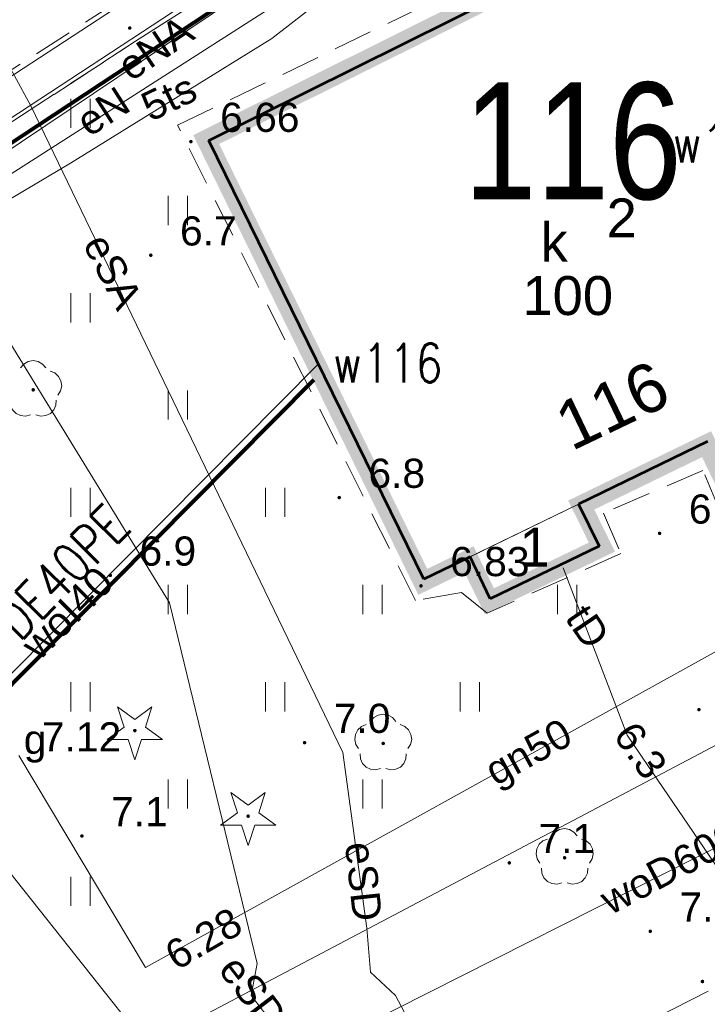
# Model space of a CAD drawing. Extents: x 5474185 to 5474933, y 5916077 to 5916824.
# Tile 176 of 256: x 5474689 to 5474707, y 5916253 to 5916278. Entities that reach past the tile are written whole.
import ezdxf
from ezdxf.enums import TextEntityAlignment as Align

# ---------------------------------------------------------------- set-up
doc = ezdxf.new("R2010")
doc.units = 0
doc.linetypes.add('PRZER2-1', pattern=[1.5, 1, -0.5])
for name, color, linetype, lineweight in [('GEPADR_O', 253, 'CONTINUOUS', 18), ('GESBLO', 253, 'CONTINUOUS', 18), ('GESBLO_O', 253, 'CONTINUOUS', 18), ('GESBZO', 253, 'CONTINUOUS', 50), ('GESBZO_O', 253, 'CONTINUOUS', 50), ('GSPRDI', 253, 'CONTINUOUS', 18), ('GSPRDL', 253, 'CONTINUOUS', 18), ('GSPWPN', 253, 'CONTINUOUS', 13), ('GSPWPN_O', 253, 'CONTINUOUS', 13), ('GSPWPS', 253, 'CONTINUOUS', 13), ('GSPWPS_O', 253, 'CONTINUOUS', 13), ('GSSKOD', 253, 'CONTINUOUS', 18), ('GSSUTR', 254, 'CONTINUOUS', 18), ('GULCPR', 254, 'CONTINUOUS', 18), ('GULEPR', 254, 'CONTINUOUS', 18), ('GULEPR_O', 254, 'CONTINUOUS', 18), ('GULGPR', 254, 'CONTINUOUS', 18), ('GULGPR_O', 254, 'CONTINUOUS', 18), ('GULTPR', 254, 'CONTINUOUS', 18), ('GULTPR_O', 254, 'CONTINUOUS', 18), ('GULWPR', 7, 'CONTINUOUS', 18), ('GULWPR_O', 254, 'CONTINUOUS', 18), ('GUPGZA_O', 253, 'CONTINUOUS', 18), ('GUPPRZ_O', 40, 'CONTINUOUS', 18), ('IS HP zasięg', 251, 'CONTINUOUS', 20), ('IS ks', 34, 'CONTINUOUS', 40), ('IS opis', 7, 'CONTINUOUS', 20), ('IS w', 4, 'CONTINUOUS', 60)]:
    doc.layers.add(name, color=color, linetype=linetype, lineweight=lineweight)
doc.layers.add('I-SCIANA', color=12, linetype='CONTINUOUS')
doc.layers.add('w_Opis_PZ_2', color=7, linetype='CONTINUOUS')
doc.styles.add('Arial', font='arial.ttf')
doc.styles.get("Standard").update_dxf_attribs({"font": 'simplex.shx'})
doc.styles.add('STYLE3', font='arial.ttf', dxfattribs={"width": 0.8})

msp = doc.modelspace()

# ---------------------------------------------------------------- hatches: boundary and pattern name
at = {"layer": 'GSPRDI'}
for points in [[(5474692.19, 5916259.735), (5474692.176094, 5916259.737202), (5474692.16355, 5916259.743594), (5474692.153594, 5916259.75355), (5474692.147202, 5916259.766094), (5474692.145, 5916259.78), (5474692.147202, 5916259.793906), (5474692.153594, 5916259.80645), (5474692.16355, 5916259.816406), (5474692.176094, 5916259.822798), (5474692.19, 5916259.825), (5474692.203906, 5916259.822798), (5474692.21645, 5916259.816406), (5474692.226406, 5916259.80645), (5474692.232798, 5916259.793906), (5474692.235, 5916259.78), (5474692.232798, 5916259.766094), (5474692.226406, 5916259.75355), (5474692.21645, 5916259.743594), (5474692.203906, 5916259.737202)], [(5474695.1, 5916257.535), (5474695.086094, 5916257.537202), (5474695.07355, 5916257.543594), (5474695.063594, 5916257.55355), (5474695.057202, 5916257.566094), (5474695.055, 5916257.58), (5474695.057202, 5916257.593906), (5474695.063594, 5916257.60645), (5474695.07355, 5916257.616406), (5474695.086094, 5916257.622798), (5474695.1, 5916257.625), (5474695.113906, 5916257.622798), (5474695.12645, 5916257.616406), (5474695.136406, 5916257.60645), (5474695.142798, 5916257.593906), (5474695.145, 5916257.58), (5474695.142798, 5916257.566094), (5474695.136406, 5916257.55355), (5474695.12645, 5916257.543594), (5474695.113906, 5916257.537202)]]:
    msp.add_hatch(color=256, dxfattribs=at).paths.add_polyline_path(points)
at = {"layer": 'GSPRDL'}
for points in [[(5474689.58, 5916268.495), (5474689.566094, 5916268.497202), (5474689.55355, 5916268.503594), (5474689.543594, 5916268.51355), (5474689.537202, 5916268.526094), (5474689.535, 5916268.54), (5474689.537202, 5916268.553906), (5474689.543594, 5916268.56645), (5474689.55355, 5916268.576406), (5474689.566094, 5916268.582798), (5474689.58, 5916268.585), (5474689.593906, 5916268.582798), (5474689.60645, 5916268.576406), (5474689.616406, 5916268.56645), (5474689.622798, 5916268.553906), (5474689.625, 5916268.54), (5474689.622798, 5916268.526094), (5474689.616406, 5916268.51355), (5474689.60645, 5916268.503594), (5474689.593906, 5916268.497202)], [(5474698.57, 5916259.405), (5474698.556094, 5916259.407202), (5474698.54355, 5916259.413594), (5474698.533594, 5916259.42355), (5474698.527202, 5916259.436094), (5474698.525, 5916259.45), (5474698.527202, 5916259.463906), (5474698.533594, 5916259.47645), (5474698.54355, 5916259.486406), (5474698.556094, 5916259.492798), (5474698.57, 5916259.495), (5474698.583906, 5916259.492798), (5474698.59645, 5916259.486406), (5474698.606406, 5916259.47645), (5474698.612798, 5916259.463906), (5474698.615, 5916259.45), (5474698.612798, 5916259.436094), (5474698.606406, 5916259.42355), (5474698.59645, 5916259.413594), (5474698.583906, 5916259.407202)], [(5474703.23, 5916256.465), (5474703.216094, 5916256.467202), (5474703.20355, 5916256.473594), (5474703.193594, 5916256.48355), (5474703.187202, 5916256.496094), (5474703.185, 5916256.51), (5474703.187202, 5916256.523906), (5474703.193594, 5916256.53645), (5474703.20355, 5916256.546406), (5474703.216094, 5916256.552798), (5474703.23, 5916256.555), (5474703.243906, 5916256.552798), (5474703.25645, 5916256.546406), (5474703.266406, 5916256.53645), (5474703.272798, 5916256.523906), (5474703.275, 5916256.51), (5474703.272798, 5916256.496094), (5474703.266406, 5916256.48355), (5474703.25645, 5916256.473594), (5474703.243906, 5916256.467202)]]:
    msp.add_hatch(color=256, dxfattribs=at).paths.add_polyline_path(points)
at = {"layer": 'GSPWPN'}
for points in [[(5474692.6, 5916271.955), (5474692.588353, 5916271.956533), (5474692.5775, 5916271.961029), (5474692.56818, 5916271.96818), (5474692.561029, 5916271.9775), (5474692.556533, 5916271.988353), (5474692.555, 5916272), (5474692.556533, 5916272.011647), (5474692.561029, 5916272.0225), (5474692.56818, 5916272.03182), (5474692.5775, 5916272.038971), (5474692.588353, 5916272.043467), (5474692.6, 5916272.045), (5474692.611647, 5916272.043467), (5474692.6225, 5916272.038971), (5474692.63182, 5916272.03182), (5474692.638971, 5916272.0225), (5474692.643467, 5916272.011647), (5474692.645, 5916272), (5474692.643467, 5916271.988353), (5474692.638971, 5916271.9775), (5474692.63182, 5916271.96818), (5474692.6225, 5916271.961029), (5474692.611647, 5916271.956533)], [(5474697.44, 5916265.725), (5474697.428353, 5916265.726533), (5474697.4175, 5916265.731029), (5474697.40818, 5916265.73818), (5474697.401029, 5916265.7475), (5474697.396533, 5916265.758353), (5474697.395, 5916265.77), (5474697.396533, 5916265.781647), (5474697.401029, 5916265.7925), (5474697.40818, 5916265.80182), (5474697.4175, 5916265.808971), (5474697.428353, 5916265.813467), (5474697.44, 5916265.815), (5474697.451647, 5916265.813467), (5474697.4625, 5916265.808971), (5474697.47182, 5916265.80182), (5474697.478971, 5916265.7925), (5474697.483467, 5916265.781647), (5474697.485, 5916265.77), (5474697.483467, 5916265.758353), (5474697.478971, 5916265.7475), (5474697.47182, 5916265.73818), (5474697.4625, 5916265.731029), (5474697.451647, 5916265.726533)], [(5474705.67, 5916264.805), (5474705.658353, 5916264.806533), (5474705.6475, 5916264.811029), (5474705.63818, 5916264.81818), (5474705.631029, 5916264.8275), (5474705.626533, 5916264.838353), (5474705.625, 5916264.85), (5474705.626533, 5916264.861647), (5474705.631029, 5916264.8725), (5474705.63818, 5916264.88182), (5474705.6475, 5916264.888971), (5474705.658353, 5916264.893467), (5474705.67, 5916264.895), (5474705.681647, 5916264.893467), (5474705.6925, 5916264.888971), (5474705.70182, 5916264.88182), (5474705.708971, 5916264.8725), (5474705.713467, 5916264.861647), (5474705.715, 5916264.85), (5474705.713467, 5916264.838353), (5474705.708971, 5916264.8275), (5474705.70182, 5916264.81818), (5474705.6925, 5916264.811029), (5474705.681647, 5916264.806533)], [(5474691.56, 5916263.725), (5474691.548353, 5916263.726533), (5474691.5375, 5916263.731029), (5474691.52818, 5916263.73818), (5474691.521029, 5916263.7475), (5474691.516533, 5916263.758353), (5474691.515, 5916263.77), (5474691.516533, 5916263.781647), (5474691.521029, 5916263.7925), (5474691.52818, 5916263.80182), (5474691.5375, 5916263.808971), (5474691.548353, 5916263.813467), (5474691.56, 5916263.815), (5474691.571647, 5916263.813467), (5474691.5825, 5916263.808971), (5474691.59182, 5916263.80182), (5474691.598971, 5916263.7925), (5474691.603467, 5916263.781647), (5474691.605, 5916263.77), (5474691.603467, 5916263.758353), (5474691.598971, 5916263.7475), (5474691.59182, 5916263.73818), (5474691.5825, 5916263.731029), (5474691.571647, 5916263.726533)], [(5474706.68, 5916260.275), (5474706.668353, 5916260.276533), (5474706.6575, 5916260.281029), (5474706.64818, 5916260.28818), (5474706.641029, 5916260.2975), (5474706.636533, 5916260.308353), (5474706.635, 5916260.32), (5474706.636533, 5916260.331647), (5474706.641029, 5916260.3425), (5474706.64818, 5916260.35182), (5474706.6575, 5916260.358971), (5474706.668353, 5916260.363467), (5474706.68, 5916260.365), (5474706.691647, 5916260.363467), (5474706.7025, 5916260.358971), (5474706.71182, 5916260.35182), (5474706.718971, 5916260.3425), (5474706.723467, 5916260.331647), (5474706.725, 5916260.32), (5474706.723467, 5916260.308353), (5474706.718971, 5916260.2975), (5474706.71182, 5916260.28818), (5474706.7025, 5916260.281029), (5474706.691647, 5916260.276533)], [(5474696.55, 5916259.425), (5474696.538353, 5916259.426533), (5474696.5275, 5916259.431029), (5474696.51818, 5916259.43818), (5474696.511029, 5916259.4475), (5474696.506533, 5916259.458353), (5474696.505, 5916259.47), (5474696.506533, 5916259.481647), (5474696.511029, 5916259.4925), (5474696.51818, 5916259.50182), (5474696.5275, 5916259.508971), (5474696.538353, 5916259.513467), (5474696.55, 5916259.515), (5474696.561647, 5916259.513467), (5474696.5725, 5916259.508971), (5474696.58182, 5916259.50182), (5474696.588971, 5916259.4925), (5474696.593467, 5916259.481647), (5474696.595, 5916259.47), (5474696.593467, 5916259.458353), (5474696.588971, 5916259.4475), (5474696.58182, 5916259.43818), (5474696.5725, 5916259.431029), (5474696.561647, 5916259.426533)], [(5474690.83, 5916257.025), (5474690.818353, 5916257.026533), (5474690.8075, 5916257.031029), (5474690.79818, 5916257.03818), (5474690.791029, 5916257.0475), (5474690.786533, 5916257.058353), (5474690.785, 5916257.07), (5474690.786533, 5916257.081647), (5474690.791029, 5916257.0925), (5474690.79818, 5916257.10182), (5474690.8075, 5916257.108971), (5474690.818353, 5916257.113467), (5474690.83, 5916257.115), (5474690.841647, 5916257.113467), (5474690.8525, 5916257.108971), (5474690.86182, 5916257.10182), (5474690.868971, 5916257.0925), (5474690.873467, 5916257.081647), (5474690.875, 5916257.07), (5474690.873467, 5916257.058353), (5474690.868971, 5916257.0475), (5474690.86182, 5916257.03818), (5474690.8525, 5916257.031029), (5474690.841647, 5916257.026533)], [(5474701.81, 5916256.335), (5474701.798353, 5916256.336533), (5474701.7875, 5916256.341029), (5474701.77818, 5916256.34818), (5474701.771029, 5916256.3575), (5474701.766533, 5916256.368353), (5474701.765, 5916256.38), (5474701.766533, 5916256.391647), (5474701.771029, 5916256.4025), (5474701.77818, 5916256.41182), (5474701.7875, 5916256.418971), (5474701.798353, 5916256.423467), (5474701.81, 5916256.425), (5474701.821647, 5916256.423467), (5474701.8325, 5916256.418971), (5474701.84182, 5916256.41182), (5474701.848971, 5916256.4025), (5474701.853467, 5916256.391647), (5474701.855, 5916256.38), (5474701.853467, 5916256.368353), (5474701.848971, 5916256.3575), (5474701.84182, 5916256.34818), (5474701.8325, 5916256.341029), (5474701.821647, 5916256.336533)], [(5474705.43, 5916254.575), (5474705.418353, 5916254.576533), (5474705.4075, 5916254.581029), (5474705.39818, 5916254.58818), (5474705.391029, 5916254.5975), (5474705.386533, 5916254.608353), (5474705.385, 5916254.62), (5474705.386533, 5916254.631647), (5474705.391029, 5916254.6425), (5474705.39818, 5916254.65182), (5474705.4075, 5916254.658971), (5474705.418353, 5916254.663467), (5474705.43, 5916254.665), (5474705.441647, 5916254.663467), (5474705.4525, 5916254.658971), (5474705.46182, 5916254.65182), (5474705.468971, 5916254.6425), (5474705.473467, 5916254.631647), (5474705.475, 5916254.62), (5474705.473467, 5916254.608353), (5474705.468971, 5916254.5975), (5474705.46182, 5916254.58818), (5474705.4525, 5916254.581029), (5474705.441647, 5916254.576533)], [(5474706.77, 5916253.285), (5474706.758353, 5916253.286533), (5474706.7475, 5916253.291029), (5474706.73818, 5916253.29818), (5474706.731029, 5916253.3075), (5474706.726533, 5916253.318353), (5474706.725, 5916253.33), (5474706.726533, 5916253.341647), (5474706.731029, 5916253.3525), (5474706.73818, 5916253.36182), (5474706.7475, 5916253.368971), (5474706.758353, 5916253.373467), (5474706.77, 5916253.375), (5474706.781647, 5916253.373467), (5474706.7925, 5916253.368971), (5474706.80182, 5916253.36182), (5474706.808971, 5916253.3525), (5474706.813467, 5916253.341647), (5474706.815, 5916253.33), (5474706.813467, 5916253.318353), (5474706.808971, 5916253.3075), (5474706.80182, 5916253.29818), (5474706.7925, 5916253.291029), (5474706.781647, 5916253.286533)]]:
    msp.add_hatch(color=256, dxfattribs=at).paths.add_polyline_path(points)
at = {"layer": 'GSPWPS'}
for points in [[(5474692.06, 5916277.795), (5474692.048353, 5916277.796533), (5474692.0375, 5916277.801029), (5474692.02818, 5916277.80818), (5474692.021029, 5916277.8175), (5474692.016533, 5916277.828353), (5474692.015, 5916277.84), (5474692.016533, 5916277.851647), (5474692.021029, 5916277.8625), (5474692.02818, 5916277.87182), (5474692.0375, 5916277.878971), (5474692.048353, 5916277.883467), (5474692.06, 5916277.885), (5474692.071647, 5916277.883467), (5474692.0825, 5916277.878971), (5474692.09182, 5916277.87182), (5474692.098971, 5916277.8625), (5474692.103467, 5916277.851647), (5474692.105, 5916277.84), (5474692.103467, 5916277.828353), (5474692.098971, 5916277.8175), (5474692.09182, 5916277.80818), (5474692.0825, 5916277.801029), (5474692.071647, 5916277.796533)], [(5474693.63, 5916274.875), (5474693.618353, 5916274.876533), (5474693.6075, 5916274.881029), (5474693.59818, 5916274.88818), (5474693.591029, 5916274.8975), (5474693.586533, 5916274.908353), (5474693.585, 5916274.92), (5474693.586533, 5916274.931647), (5474693.591029, 5916274.9425), (5474693.59818, 5916274.95182), (5474693.6075, 5916274.958971), (5474693.618353, 5916274.963467), (5474693.63, 5916274.965), (5474693.641647, 5916274.963467), (5474693.6525, 5916274.958971), (5474693.66182, 5916274.95182), (5474693.668971, 5916274.9425), (5474693.673467, 5916274.931647), (5474693.675, 5916274.92), (5474693.673467, 5916274.908353), (5474693.668971, 5916274.8975), (5474693.66182, 5916274.88818), (5474693.6525, 5916274.881029), (5474693.641647, 5916274.876533)], [(5474699.54, 5916263.455), (5474699.528353, 5916263.456533), (5474699.5175, 5916263.461029), (5474699.50818, 5916263.46818), (5474699.501029, 5916263.4775), (5474699.496533, 5916263.488353), (5474699.495, 5916263.5), (5474699.496533, 5916263.511647), (5474699.501029, 5916263.5225), (5474699.50818, 5916263.53182), (5474699.5175, 5916263.538971), (5474699.528353, 5916263.543467), (5474699.54, 5916263.545), (5474699.551647, 5916263.543467), (5474699.5625, 5916263.538971), (5474699.57182, 5916263.53182), (5474699.578971, 5916263.5225), (5474699.583467, 5916263.511647), (5474699.585, 5916263.5), (5474699.583467, 5916263.488353), (5474699.578971, 5916263.4775), (5474699.57182, 5916263.46818), (5474699.5625, 5916263.461029), (5474699.551647, 5916263.456533)]]:
    msp.add_hatch(color=256, dxfattribs=at).paths.add_polyline_path(points)

# ---------------------------------------------------------------- linework, layer by layer
at = {"layer": 'GESBLO', "linetype": 'Continuous', "lineweight": 13}
for p, q in [((5474694.09, 5916274.95, 10.18), (5474706.99, 5916281.38, 10.18)), ((5474699.61, 5916263.67, 10.18), (5474694.09, 5916274.95, 10.18)), ((5474706.9, 5916267.21, 10.18), (5474703.59, 5916265.6, 10.18)), ((5474703.59, 5916265.6, 10.18), (5474699.61, 5916263.67, 10.18)), ((5474700.8, 5916264.25, 10.18), (5474703.59, 5916265.6, 10.18)), ((5474703.59, 5916265.6, 10.18), (5474704.12, 5916264.52, 10.18)), ((5474704.12, 5916264.52, 10.18), (5474701.32, 5916263.17, 10.18)), ((5474701.32, 5916263.17, 10.18), (5474700.8, 5916264.25, 10.18))]:
    msp.add_line(p, q, dxfattribs=at)
at = {"layer": 'GESBZO', "linetype": 'Continuous', "lineweight": 53}
for p, q in [((5474694.09, 5916274.95, 10.18), (5474706.99, 5916281.38, 10.18)), ((5474699.61, 5916263.67, 10.18), (5474694.09, 5916274.95, 10.18)), ((5474706.9, 5916267.21, 10.18), (5474703.59, 5916265.6, 10.18)), ((5474703.59, 5916265.6, 10.18), (5474704.12, 5916264.52, 10.18)), ((5474704.12, 5916264.52, 10.18), (5474701.32, 5916263.17, 10.18)), ((5474700.8, 5916264.25, 10.18), (5474699.61, 5916263.67, 10.18)), ((5474701.32, 5916263.17, 10.18), (5474700.8, 5916264.25, 10.18))]:
    msp.add_line(p, q, dxfattribs=at)
at = {"layer": 'GSPRDI', "elevation": 10.12, "flags": 128}
for points in [[(5474692.462471, 5916259.868531), (5474692.903338, 5916259.548222), (5474692.358396, 5916259.548222), (5474692.19, 5916259.029952), (5474692.021604, 5916259.548222), (5474691.476662, 5916259.548222), (5474691.917529, 5916259.868531), (5474691.749133, 5916260.386801), (5474692.19, 5916260.066493), (5474692.630867, 5916260.386801), (5474692.462471, 5916259.868531)], [(5474695.372471, 5916257.668531), (5474695.813338, 5916257.348222), (5474695.268396, 5916257.348222), (5474695.1, 5916256.829952), (5474694.931604, 5916257.348222), (5474694.386662, 5916257.348222), (5474694.827529, 5916257.668531), (5474694.659133, 5916258.186801), (5474695.1, 5916257.866493), (5474695.540867, 5916258.186801), (5474695.372471, 5916257.668531)]]:
    msp.add_lwpolyline(points, close=True, dxfattribs=at)
at = {"layer": 'GSPRDL', "elevation": 10.12, "flags": 128}
for points in [[(5474689.255723, 5916269.103333), (5474689.339447, 5916269.202679), (5474689.452044, 5916269.267494), (5474689.58, 5916269.29), (5474689.707956, 5916269.267494), (5474689.820553, 5916269.202679), (5474689.904277, 5916269.103333)], [(5474690.015555, 5916269.022485), (5474690.13591, 5916268.973559), (5474690.232348, 5916268.886501), (5474690.293292, 5916268.771763), (5474690.311429, 5916268.643115), (5474690.28458, 5916268.515999), (5474690.215969, 5916268.405674)], [(5474689.511227, 5916267.893649), (5474689.385099, 5916267.862488), (5474689.255908, 5916267.876234), (5474689.139161, 5916267.933237), (5474689.048871, 5916268.026655), (5474688.995875, 5916268.145275), (5474688.986535, 5916268.274859)], [(5474690.173465, 5916268.274859), (5474690.164125, 5916268.145275), (5474690.111129, 5916268.026655), (5474690.020839, 5916267.933237), (5474689.904092, 5916267.876234), (5474689.774901, 5916267.862488), (5474689.648773, 5916267.893649)], [(5474698.245723, 5916260.013333), (5474698.329447, 5916260.112679), (5474698.442044, 5916260.177494), (5474698.57, 5916260.2), (5474698.697956, 5916260.177494), (5474698.810553, 5916260.112679), (5474698.894277, 5916260.013333)], [(5474697.934031, 5916259.315674), (5474697.86542, 5916259.425999), (5474697.838571, 5916259.553115), (5474697.856708, 5916259.681763), (5474697.917652, 5916259.796501), (5474698.01409, 5916259.883559), (5474698.134445, 5916259.932485)], [(5474699.005555, 5916259.932485), (5474699.12591, 5916259.883559), (5474699.222348, 5916259.796501), (5474699.283292, 5916259.681763), (5474699.301429, 5916259.553115), (5474699.27458, 5916259.425999), (5474699.205969, 5916259.315674)], [(5474698.501227, 5916258.803649), (5474698.375099, 5916258.772488), (5474698.245908, 5916258.786234), (5474698.129161, 5916258.843237), (5474698.038871, 5916258.936655), (5474697.985875, 5916259.055275), (5474697.976535, 5916259.184859)], [(5474699.163465, 5916259.184859), (5474699.154125, 5916259.055275), (5474699.101129, 5916258.936655), (5474699.010839, 5916258.843237), (5474698.894092, 5916258.786234), (5474698.764901, 5916258.772488), (5474698.638773, 5916258.803649)], [(5474702.905723, 5916257.073333), (5474702.989447, 5916257.172679), (5474703.102044, 5916257.237494), (5474703.23, 5916257.26), (5474703.357956, 5916257.237494), (5474703.470553, 5916257.172679), (5474703.554277, 5916257.073333)], [(5474702.594031, 5916256.375674), (5474702.52542, 5916256.485999), (5474702.498571, 5916256.613115), (5474702.516708, 5916256.741763), (5474702.577652, 5916256.856501), (5474702.67409, 5916256.943559), (5474702.794445, 5916256.992485)], [(5474703.665555, 5916256.992485), (5474703.78591, 5916256.943559), (5474703.882348, 5916256.856501), (5474703.943292, 5916256.741763), (5474703.961429, 5916256.613115), (5474703.93458, 5916256.485999), (5474703.865969, 5916256.375674)], [(5474703.161227, 5916255.863649), (5474703.035099, 5916255.832488), (5474702.905908, 5916255.846234), (5474702.789161, 5916255.903237), (5474702.698871, 5916255.996655), (5474702.645875, 5916256.115275), (5474702.636535, 5916256.244859)], [(5474703.823465, 5916256.244859), (5474703.814125, 5916256.115275), (5474703.761129, 5916255.996655), (5474703.670839, 5916255.903237), (5474703.554092, 5916255.846234), (5474703.424901, 5916255.832488), (5474703.298773, 5916255.863649)]]:
    msp.add_lwpolyline(points, dxfattribs=at)
at = {"layer": 'GSSKOD', "linetype": 'PRZER2-1', "lineweight": 13}
for p, q in [((5474692.21, 5916277.5, 10.18), (5474702.69, 5916284.21, 10.18)), ((5474706.99, 5916281.38, 10.18), (5474694.09, 5916274.95, 10.18)), ((5474693.29, 5916275.34, 10.18), (5474704.48, 5916280.77, 10.18)), ((5474694.29, 5916280.15, 10.18), (5474686.32, 5916275.03, 10.18)), ((5474679.23, 5916269.04, 10.18), (5474692.21, 5916277.5, 10.18)), ((5474699.4, 5916263.12, 10.18), (5474693.29, 5916275.34, 10.18)), ((5474694.09, 5916274.95, 10.18), (5474699.61, 5916263.67, 10.18)), ((5474703.59, 5916265.6, 10.18), (5474706.9, 5916267.21, 10.18)), ((5474706.78, 5916266.47, 10.18), (5474704.23, 5916265.37, 10.18)), ((5474707.22, 5916265.43, 10.18), (5474706.78, 5916266.47, 10.18)), ((5474704.12, 5916264.52, 10.18), (5474703.59, 5916265.6, 10.18)), ((5474704.23, 5916265.37, 10.18), (5474704.67, 5916264.33, 10.18)), ((5474704.67, 5916264.33, 10.18), (5474701.24, 5916262.8, 10.18)), ((5474701.32, 5916263.17, 10.18), (5474704.12, 5916264.52, 10.18)), ((5474699.61, 5916263.67, 10.18), (5474700.8, 5916264.25, 10.18)), ((5474700.8, 5916264.25, 10.18), (5474701.32, 5916263.17, 10.18)), ((5474700.58, 5916263.33, 10.18), (5474699.4, 5916263.12, 10.18)), ((5474701.24, 5916262.8, 10.18), (5474700.58, 5916263.33, 10.18))]:
    msp.add_line(p, q, dxfattribs=at)
at = {"layer": 'GSSUTR', "linetype": 'PRZER2-1', "lineweight": 13}
for p, q in [((5474702.69, 5916284.21, 10.1), (5474692.21, 5916277.5, 10.1)), ((5474693.29, 5916275.34, 10.1), (5474704.48, 5916280.77, 10.1)), ((5474692.21, 5916277.5, 10.1), (5474679.23, 5916269.04, 10.1)), ((5474699.4, 5916263.12, 10.1), (5474693.29, 5916275.34, 10.1)), ((5474706.78, 5916266.47, 10.1), (5474704.23, 5916265.37, 10.1)), ((5474707.22, 5916265.43, 10.1), (5474706.78, 5916266.47, 10.1)), ((5474704.23, 5916265.37, 10.1), (5474704.67, 5916264.33, 10.1)), ((5474704.67, 5916264.33, 10.1), (5474701.24, 5916262.8, 10.1)), ((5474700.58, 5916263.33, 10.1), (5474699.4, 5916263.12, 10.1)), ((5474701.24, 5916262.8, 10.1), (5474700.58, 5916263.33, 10.1))]:
    msp.add_line(p, q, dxfattribs=at)
at = {"layer": 'GSSUTR', "elevation": 10.1, "flags": 128}
for points in [[(5474690.54334, 5916276.024198), (5474690.54334, 5916275.274198)], [(5474691.04334, 5916275.274198), (5474691.04334, 5916276.024198)], [(5474693.04334, 5916273.524198), (5474693.04334, 5916272.774198)], [(5474693.54334, 5916272.774198), (5474693.54334, 5916273.524198)], [(5474690.54334, 5916271.024198), (5474690.54334, 5916270.274198)], [(5474691.04334, 5916270.274198), (5474691.04334, 5916271.024198)], [(5474693.04334, 5916268.524198), (5474693.04334, 5916267.774198)], [(5474693.54334, 5916267.774198), (5474693.54334, 5916268.524198)], [(5474690.54334, 5916266.024198), (5474690.54334, 5916265.274198)], [(5474691.04334, 5916265.274198), (5474691.04334, 5916266.024198)], [(5474695.54334, 5916266.024198), (5474695.54334, 5916265.274198)], [(5474696.04334, 5916265.274198), (5474696.04334, 5916266.024198)], [(5474693.04334, 5916263.524198), (5474693.04334, 5916262.774198)], [(5474693.54334, 5916262.774198), (5474693.54334, 5916263.524198)], [(5474698.04334, 5916263.524198), (5474698.04334, 5916262.774198)], [(5474698.54334, 5916262.774198), (5474698.54334, 5916263.524198)], [(5474703.04334, 5916263.524198), (5474703.04334, 5916262.774198)], [(5474703.54334, 5916262.774198), (5474703.54334, 5916263.524198)], [(5474690.54334, 5916261.024198), (5474690.54334, 5916260.274198)], [(5474691.04334, 5916260.274198), (5474691.04334, 5916261.024198)], [(5474695.54334, 5916261.024198), (5474695.54334, 5916260.274198)], [(5474696.04334, 5916260.274198), (5474696.04334, 5916261.024198)], [(5474700.54334, 5916261.024198), (5474700.54334, 5916260.274198)], [(5474701.04334, 5916260.274198), (5474701.04334, 5916261.024198)], [(5474693.04334, 5916258.524198), (5474693.04334, 5916257.774198)], [(5474693.54334, 5916257.774198), (5474693.54334, 5916258.524198)], [(5474698.04334, 5916258.524198), (5474698.04334, 5916257.774198)], [(5474698.54334, 5916257.774198), (5474698.54334, 5916258.524198)], [(5474690.54334, 5916256.024198), (5474690.54334, 5916255.274198)], [(5474691.04334, 5916255.274198), (5474691.04334, 5916256.024198)]]:
    msp.add_lwpolyline(points, dxfattribs=at)
at = {"layer": 'GULCPR', "linetype": 'Continuous', "lineweight": 13}
for p, q in [((5474713.26, 5916292.45, 10.14), (5474668.32, 5916263.08, 10.14)), ((5474702.26, 5916284.23, 10.14), (5474668.65, 5916262.16, 10.14))]:
    msp.add_line(p, q, dxfattribs=at)
at = {"layer": 'GULEPR', "linetype": 'Continuous', "lineweight": 13}
for p, q in [((5474689.52, 5916275.84, 10.14), (5474682.88, 5916287.94, 10.14)), ((5474701.48, 5916283.11, 10.14), (5474684.05, 5916271.41, 10.14)), ((5474687.04, 5916272.83, 10.14), (5474695.79, 5916278.43, 10.14)), ((5474697.53, 5916259.22, 10.14), (5474689.52, 5916275.84, 10.14)), ((5474686.54, 5916273.73, 10.14), (5474693.08, 5916263.06, 10.14)), ((5474693.08, 5916263.06, 10.14), (5474695.33, 5916253.79, 10.14)), ((5474697.53, 5916259.22, 10.14), (5474698.15, 5916254.7, 10.14)), ((5474698.15, 5916254.7, 10.14), (5474698.24, 5916253.57, 10.14)), ((5474695.33, 5916253.79, 10.14), (5474695.18, 5916252.97, 10.14)), ((5474698.24, 5916253.57, 10.14), (5474698.89, 5916252.97, 10.14)), ((5474695.18, 5916252.97, 10.14), (5474696.19, 5916251.66, 10.14)), ((5474706.92, 5916253.08, 10.14), (5474698.33, 5916248.73, 10.14))]:
    msp.add_line(p, q, dxfattribs=at)
at = {"layer": 'GULEPR', "linetype": 'Continuous', "lineweight": 18, "elevation": 10.14, "flags": 128}
for points in [[(5474688.38, 5916256.88), (5474696.45, 5916246.7)], [(5474698.89, 5916252.97), (5474701, 5916248.97)]]:
    msp.add_lwpolyline(points, dxfattribs=at)
at = {"layer": 'GULGPR', "linetype": 'Continuous', "lineweight": 13}
for p, q in [((5474720.1, 5916266.26, 10.14), (5474691.52, 5916251.17, 10.14)), ((5474692.46, 5916253.69, 10.14), (5474712.21, 5916264.64, 10.14)), ((5474689.21, 5916259.14, 10.14), (5474692.46, 5916253.69, 10.14))]:
    msp.add_line(p, q, dxfattribs=at)
at = {"layer": 'GULTPR', "linetype": 'Continuous', "lineweight": 13}
for p, q in [((5474702.49, 5916282.85, 10.14), (5474695.71, 5916277.57, 10.14)), ((5474695.71, 5916277.57, 10.14), (5474690.54, 5916274.37, 10.14)), ((5474690.54, 5916274.37, 10.14), (5474687.46, 5916272.54, 10.14)), ((5474703.19, 5916263.96, 10.14), (5474704.84, 5916259.66, 10.14)), ((5474704.84, 5916259.66, 10.14), (5474709.3, 5916253.09, 10.14))]:
    msp.add_line(p, q, dxfattribs=at)
at = {"layer": 'GULWPR', "linetype": 'Continuous', "lineweight": 13}
msp.add_line((5474719.22, 5916262.88, 10.14), (5474689.85, 5916248.06, 10.14), dxfattribs=at)
at = {"layer": 'GULWPR', "linetype": 'Continuous', "lineweight": 18, "elevation": 10.14, "flags": 128}
msp.add_lwpolyline([(5474696.9, 5916269.2), (5474684.12, 5916256.3)], dxfattribs=at)
at = {"layer": 'I-SCIANA', "const_width": 0.5, "elevation": 10.18}
msp.add_lwpolyline([(5474694.023271, 5916274.972606), (5474699.587032, 5916263.603183), (5474700.776745, 5916264.183043), (5474701.296652, 5916263.103235), (5474704.187068, 5916264.496828), (5474703.656991, 5916265.576984), (5474706.87683, 5916267.143129), (5474707.395102, 5916266.07293), (5474710.681371, 5916267.624779), (5474710.156296, 5916268.736703), (5474712.596748, 5916269.926924), (5474707.012943, 5916281.447303)], close=True, dxfattribs=at)
at = {"layer": 'IS HP zasięg', "lineweight": 20, "ltscale": 0.7}
msp.add_circle((5474618.317819, 5916309.855134, 10.16), 75, dxfattribs=at)
at = {"layer": 'IS HP zasięg', "lineweight": 15, "ltscale": 0.7}
msp.add_circle((5474680.96, 5916236.9), 75, dxfattribs=at)
msp.add_circle((5474680.96, 5916236.9), 75, dxfattribs=at)
at = {"layer": 'IS ks', "lineweight": 80, "ltscale": 0.7}
msp.add_line((5474670.27334, 5916262.496615, 10.14), (5474710.864577, 5916289.331577, 10.164064), dxfattribs=at)
at = {"layer": 'IS w', "lineweight": 80, "ltscale": 0.7}
msp.add_line((5474684.897514, 5916256.800641), (5474696.784851, 5916268.799596), dxfattribs=at)

# ---------------------------------------------------------------- texts
at = {"layer": 'GEPADR_O', "linetype": 'Continuous', "lineweight": 0, "style": 'Arial'}
msp.add_text('116', height=1.25, rotation=25.580005, dxfattribs=at).set_placement((5474703.405118, 5916266.953229, 10.8))
at = {"layer": 'GESBLO_O', "linetype": 'Continuous', "lineweight": 0, "style": 'Arial'}
msp.add_text('2', height=1, rotation=359.999997, dxfattribs=at).set_placement((5474704.697397, 5916272.458339, 10.8), align=Align.CENTER)
msp.add_text('1', height=1, dxfattribs=at).set_placement((5474702.46, 5916263.992992, 10.8), align=Align.CENTER)
at = {"layer": 'GESBZO_O', "linetype": 'Continuous', "lineweight": 0, "style": 'Arial'}
msp.add_text('k', height=1, dxfattribs=at).set_placement((5474703.31, 5916271.837585, 10.8), align=Align.RIGHT)
msp.add_text('100', height=1, dxfattribs=at).set_placement((5474703.31, 5916270.462585, 10.8), align=Align.CENTER)
at = {"layer": 'GSPWPN_O', "linetype": 'Continuous', "lineweight": 0, "style": 'Arial'}
for s, p in [('6.7', (5474693.35, 5916272.25, 10.8)), ('6.8', (5474698.19, 5916266.02, 10.8)), ('6.9', (5474706.42, 5916265.1, 10.8)), ('6.9', (5474692.31, 5916264.02, 10.8)), ('7.0', (5474697.3, 5916259.72, 10.8)), ('7.1', (5474691.58, 5916257.32, 10.8)), ('7.1', (5474702.56, 5916256.63, 10.8)), ('7.2', (5474706.18, 5916254.87, 10.8))]:
    msp.add_text(s, height=0.75, dxfattribs=at).set_placement(p)
at = {"layer": 'GSPWPS_O', "linetype": 'Continuous', "lineweight": 0, "style": 'Arial'}
for s, p in [('6.66', (5474694.38, 5916275.17, 10.8)), ('6.83', (5474700.29, 5916263.75, 10.8))]:
    msp.add_text(s, height=0.75, dxfattribs=at).set_placement(p)
at = {"layer": 'GULEPR_O', "linetype": 'Continuous', "lineweight": 0, "style": 'Arial'}
for s, rotation, p in [('eNA', 33.871745, (5474692.928566, 5916277.016329, 10.8)), ('eN', 32.619225, (5474691.5732, 5916275.382812, 10.8)), ('eSA', 297.163168, (5474691.293322, 5916271.409921, 10.8)), ('eSD', 276.125673, (5474697.695765, 5916255.861869, 10.8)), ('eSD', 307.495451, (5474694.929646, 5916252.820505, 10.8))]:
    msp.add_text(s, height=0.75, rotation=rotation, dxfattribs=at).set_placement(p, align=Align.CENTER)
at = {"layer": 'GULGPR_O', "linetype": 'Continuous', "lineweight": 0, "style": 'Arial'}
msp.add_text('gn50', height=0.75, rotation=29.005317, dxfattribs=at).set_placement((5474702.477305, 5916258.908331, 10.8), align=Align.CENTER)
at = {"layer": 'GULTPR_O', "linetype": 'Continuous', "lineweight": 0, "style": 'Arial'}
for s, rotation, p in [('5ts', 25.632187, (5474693.224783, 5916275.724677, 10.8)), ('tD', 304.189367, (5474703.51466, 5916262.242577, 10.8))]:
    msp.add_text(s, height=0.75, rotation=rotation, dxfattribs=at).set_placement(p, align=Align.CENTER)
at = {"layer": 'GULWPR_O', "linetype": 'Continuous', "lineweight": 0, "style": 'Arial'}
for s, rotation, p in [('woI40', 45.267724, (5474690.718488, 5916262.543451, 10.8)), ('woD600-niecz.', 27.826918, (5474707.472295, 5916256.644082, 10.8))]:
    msp.add_text(s, height=0.75, rotation=rotation, dxfattribs=at).set_placement(p, align=Align.CENTER)
at = {"layer": 'GUPGZA_O', "linetype": 'Continuous', "lineweight": 0, "style": 'Arial'}
msp.add_text('g', height=0.75, dxfattribs=at).set_placement((5474689.919923, 5916259.179244, 10.8), align=Align.RIGHT)
at = {"layer": 'GUPPRZ_O', "linetype": 'Continuous', "lineweight": 0, "style": 'Arial'}
msp.add_text('7.12', height=0.75, dxfattribs=at).set_placement((5474689.801172, 5916259.242798, 10.8))
for s, rotation, p in [('6.3', 305.041928, (5474704.458664, 5916259.652155, 10.8)), ('6.28', 30.164154, (5474693.258701, 5916253.596756, 10.8))]:
    msp.add_text(s, height=0.75, rotation=rotation, dxfattribs=at).set_placement(p)
at = {"layer": 'IS opis', "style": 'STYLE3', "width": 0.8}
msp.add_text('116', height=3, dxfattribs=at).set_placement((5474700.64362, 5916273.440659, -192.005984))
at = {"layer": 'IS opis', "lineweight": 80, "ltscale": 0.7, "width": 0.8}
msp.add_text('DE40PE', height=1, rotation=45.2677353, dxfattribs=at).set_placement((5474689.229913, 5916262.041489, 10.659664))
at = {"layer": 'w_Opis_PZ_2', "width": 0.8}
msp.add_text('w116w', height=1, dxfattribs=at).set_placement((5474709.564007, 5916274.382051), align=Align.RIGHT)
msp.add_text('w116', height=1, dxfattribs=at).set_placement((5474697.279609, 5916268.729607, -10.8))

doc.saveas('drawing.dxf')
